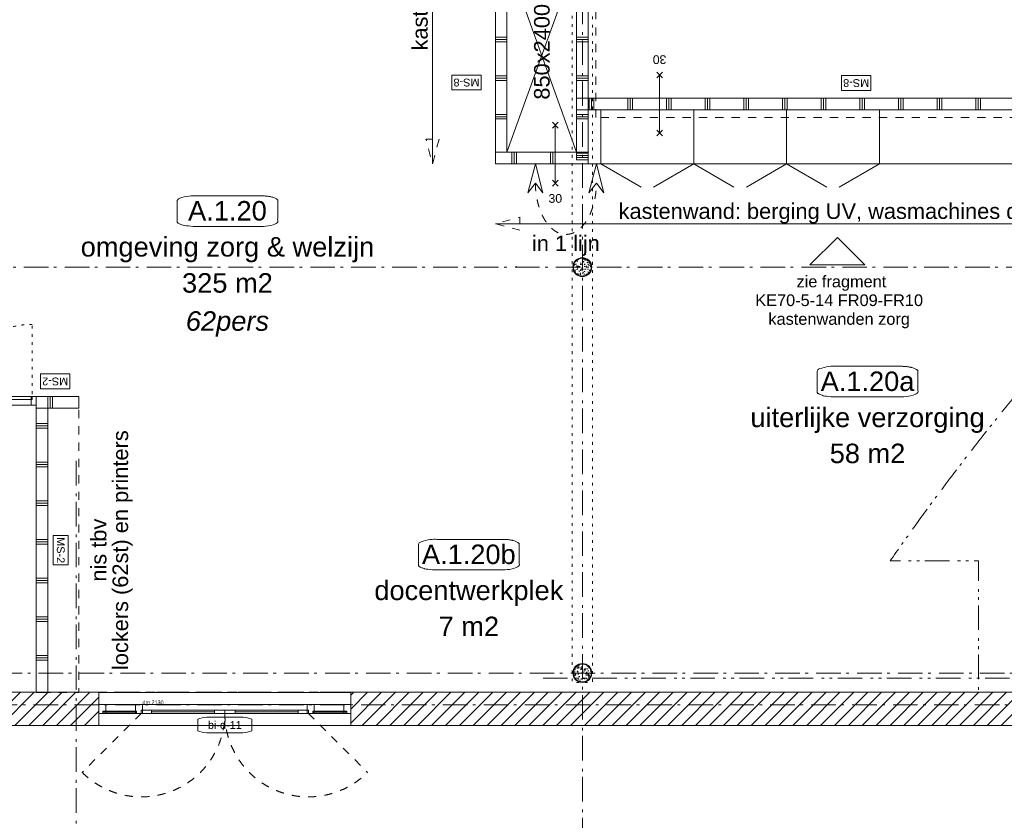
# Model space of a CAD drawing. Header units: millimetres. Extents: x -62314 to 79800, y -34032 to 28340.
# Tile 20 of 256: x -5362 to 7368, y 2870 to 13225. Entities that reach past the tile are written whole.
import ezdxf
from ezdxf.enums import TextEntityAlignment as Align

# ---------------------------------------------------------------- set-up
doc = ezdxf.new("R2010")
doc.units = ezdxf.units.MM
doc.header["$LTSCALE"] = 508
doc.header["$PDMODE"] = 1
doc.header["$PDSIZE"] = -2
for name, pattern in [('Dash Style-1', [0.41664, 0.20828, -0.20836]), ('Dash Style-5', [0.20828, 0.069425, -0.138855]), ('Dash Style-6', [1.04164, 0.625, -0.20828, 0.06943, -0.13893]), ('Dash Style-8', [1.25, 0.625, -0.20828, 0.06943, -0.13893, 0.06943, -0.13893])]:
    doc.linetypes.add(name, pattern=pattern)
for name, color, linetype, lineweight in [('(00) tekening-aanzicht dorpel', 7, 'Continuous', 0), ('(00) tekening-bovenliggend', 8, 'Dash Style-1', 0), ('(00) tekening-lijn draairichting', 7, 'Dash Style-1', 0), ('(00) tekening-merk kozijn', 40, 'Continuous', 0), ('(00) tekening-stippel dun', 8, 'Dash Style-1', 0), ('(00) tekening-stramien-algemeen', 7, 'Dash Style-6', 0), ('(00) tekening-verwijzing', 33, 'Fence_Line', 0), ('(00) tekst-algemeen', 8, 'Continuous', 0), ('(00) tekst-klein', 8, 'Continuous', 0), ('(00) tekst-ruimtenummer-algemeen', 8, 'Continuous', 0), ('(00) tekst-ruimtenummer-gradering', 8, 'Continuous', 0), ('(00) tekst-symbool', 8, 'Continuous', 0), ('(02) sloop-demarcatielijn', 5, 'Dash Style-1', 0), ('(04) bouwaanvraag-brandweer-bestaand-WBDBO', 142, 'Dash Style-1', 0), ('(04) bouwaanvraag-brandweer-WBDBO', 142, 'Dash Style-1', 0), ('(21) buitenwanden-bestaand', 7, 'Continuous', 0), ('(22) binnenwanden-X metal stud _', 92, 'Continuous', 0), ('(22) binnenwanden-X metal stud l', 92, 'Continuous', 0), ('(28) hoofddraagconstructie-bovenliggend', 1, 'Dash Style-5', 0), ('(8_) losse inventaris-(82) interieur', 1, 'Dash Style-1', 0), ('(__) constructies_materialen-q beton', 6, 'Continuous', 0), ('(__) constructies_materialen-Xh2 staalproducten', 1, 'Continuous', 0), ('None', 7, 'Continuous', 0)]:
    doc.layers.add(name, color=color, linetype=linetype, lineweight=lineweight)
doc.styles.add('Arial', font='Arial')
doc.styles.add('Arial Italic (italic)', font='Arial Italic')
doc.styles.add('Helvetica', font='Helvetica')
doc.linetypes.add('Fence_Line', pattern='A,0,[1,Fence_Line.shx,S=0.19685,R=0,X=0,Y=-0.441942],-5', length=5)
pattern_1 = [(0, (0, 0), (3e-14, -500), []), (0, (2e-15, -30), (3e-14, -500), []), (0, (4e-15, -60), (3e-14, -500), [])]
pattern_2 = [(90, (0, 0), (500, 0), []), (90, (30, 0), (500, 0), []), (90, (60, 0), (500, 0), [])]
pattern_3 = [(45, (0, 0), (-89.80256, 89.80256), [])]

# ---------------------------------------------------------------- blocks, each defined once
blk = doc.blocks.new('Group-4-1')
at = {"layer": 'None', "color": 17, "lineweight": 0, "transparency": 33554687}
for p, q in [((-162458, -28304), (-161558, -30804)), ((-161558, -28304), (-162458, -30804))]:
    blk.add_line(p, q, dxfattribs=at)
blk = doc.blocks.new('Group-5-1')
at = {"layer": '(22) binnenwanden-X metal stud _', "linetype": 'Continuous', "lineweight": 0, "transparency": 33554687}
h = blk.add_hatch(dxfattribs=at)
h.set_pattern_fill('(__) metal stud-_ 1_100', color=253, style=0, pattern_type=2)
h.set_pattern_definition(pattern_1)
h.paths.add_polyline_path([(-161558, -30904), (-161408, -30904), (-161408, -22223), (-161558, -22223)])
h = blk.add_hatch(dxfattribs=at)
h.set_pattern_fill('(__) metal stud-_ 1_100', color=253, style=0, pattern_type=2)
h.set_pattern_definition(pattern_1)
h.paths.add_polyline_path([(-162608, -30804), (-162458, -30804), (-162458, -28154), (-162608, -28154)])
h = blk.add_hatch(dxfattribs=at)
h.set_pattern_fill('(__) metal stud-_ 1_100', color=253, style=0, pattern_type=2)
h.set_pattern_definition(pattern_1)
h.paths.add_polyline_path([(-155243, -30804), (-155093, -30804), (-155093, -30254), (-155243, -30254)])
at = {"layer": '(22) binnenwanden-X metal stud l', "linetype": 'Continuous', "lineweight": 0, "transparency": 33554687}
h = blk.add_hatch(dxfattribs=at)
h.set_pattern_fill('(__) metal stud-_ 1_100-1', color=8, style=0, pattern_type=2)
h.set_pattern_definition(pattern_2)
h.paths.add_polyline_path([(-161558, -24704), (-161558, -24554), (-162608, -24554), (-162608, -24704)])
h = blk.add_hatch(dxfattribs=at)
h.set_pattern_fill('(__) metal stud-_ 1_100-1', color=8, style=0, pattern_type=2)
h.set_pattern_definition(pattern_2)
h.paths.add_polyline_path([(-161408, -28304), (-161408, -28154), (-162458, -28154), (-162458, -28304)])
h = blk.add_hatch(dxfattribs=at)
h.set_pattern_fill('(__) metal stud-_ 1_100-1', color=8, style=0, pattern_type=2)
h.set_pattern_definition(pattern_2)
h.paths.add_polyline_path([(-154329, -30254), (-154329, -30104), (-161558, -30104), (-161558, -30254)])
h = blk.add_hatch(dxfattribs=at)
h.set_pattern_fill('(__) metal stud-_ 1_100-1', color=8, style=0, pattern_type=2)
h.set_pattern_definition(pattern_2)
h.paths.add_polyline_path([(-161408, -30954), (-161408, -30804), (-162608, -30804), (-162608, -30954)])
h = blk.add_hatch(dxfattribs=at)
h.set_pattern_fill('(__) metal stud-_ 1_100-1', color=8, style=0, pattern_type=2)
h.set_pattern_definition(pattern_2)
h.paths.add_polyline_path([(-154479, -30954), (-154479, -30804), (-155243, -30804), (-155243, -30954)])
at = {"layer": '(22) binnenwanden-X metal stud _', "color": 7, "lineweight": 0, "transparency": 33554687, "flags": 128}
for points in [[(-161558, -30904), (-161408, -30904), (-161408, -22223), (-161558, -22223)], [(-162608, -30804), (-162458, -30804), (-162458, -28154), (-162608, -28154)], [(-155243, -30804), (-155093, -30804), (-155093, -30254), (-155243, -30254)]]:
    blk.add_lwpolyline(points, close=True, dxfattribs=at)
at = {"layer": '(22) binnenwanden-X metal stud l', "color": 7, "lineweight": 0, "transparency": 33554687, "flags": 128}
for points in [[(-161558, -24704), (-161558, -24554), (-162608, -24554), (-162608, -24704)], [(-161408, -28304), (-161408, -28154), (-162458, -28154), (-162458, -28304)], [(-154329, -30254), (-154329, -30104), (-161558, -30104), (-161558, -30254)], [(-161408, -30954), (-161408, -30804), (-162608, -30804), (-162608, -30954)], [(-154479, -30954), (-154479, -30804), (-155243, -30804), (-155243, -30954)]]:
    blk.add_lwpolyline(points, close=True, dxfattribs=at)
at = {"layer": '(8_) losse inventaris-(82) interieur', "color": 17, "lineweight": 0, "transparency": 33554687}
for p, q in [((-162537, -22272), (-161646, -24448)), ((-162537, -24448), (-161646, -22272)), ((-161558, -24554), (-162608, -24554))]:
    blk.add_line(p, q, dxfattribs=at)
at = {"layer": '(8_) losse inventaris-(82) interieur', "color": 17, "linetype": 'Continuous', "lineweight": 0, "transparency": 33554687}
for p, q in [((-163421, -24554), (-163421, -30954)), ((-162608, -24554), (-162908, -25074)), ((-161558, -25144), (-162608, -25144)), ((-161908, -27544), (-161908, -25144)), ((-161558, -27544), (-162608, -27546)), ((-162608, -28154), (-162908, -27635)), ((-161558, -28154), (-162608, -28154)), ((-161243, -30254), (-161243, -30954)), ((-160043, -30254), (-160043, -30954)), ((-158843, -30254), (-158843, -30954)), ((-157643, -30254), (-157643, -30954)), ((-155243, -30254), (-155243, -30954)), ((-161243, -30954), (-160724, -31254)), ((-160043, -30954), (-160563, -31254)), ((-160043, -30954), (-159524, -31254)), ((-158843, -30954), (-159363, -31254)), ((-158843, -30954), (-158324, -31254)), ((-157643, -30954), (-158163, -31254)), ((-154479, -31729), (-162608, -31729))]:
    blk.add_line(p, q, dxfattribs=at)
at = {"layer": '(8_) losse inventaris-(82) interieur', "color": 17, "linetype": 'Dash Style-1', "lineweight": 0, "transparency": 33554687}
for p, q in [((-161558, -25754), (-162608, -25754)), ((-161558, -26954), (-162608, -26954))]:
    blk.add_line(p, q, dxfattribs=at)
at = {"layer": '(8_) losse inventaris-(82) interieur', "color": 17, "lineweight": 0, "transparency": 33554687, "flags": 128}
for points in [[(-162537, -22272), (-161646, -22272), (-161646, -24448), (-162537, -24448)], [(-163506, -24872), (-163421, -24554), (-163336, -24872)], [(-163336, -30637), (-163421, -30954), (-163506, -30637)], [(-162290, -31814), (-162608, -31729), (-162290, -31644)], [(-154795, -31638), (-154479, -31729), (-154798, -31808)]]:
    blk.add_lwpolyline(points, close=True, dxfattribs=at)
at = {"layer": '(8_) losse inventaris-(82) interieur', "color": 17, "linetype": 'Continuous', "lineweight": 0, "transparency": 33554687, "flags": 128}
blk.add_lwpolyline([(-162608, -24554), (-162608, -30954), (-155243, -30954), (-155243, -30254), (-161558, -30254), (-161558, -24554)], close=True, dxfattribs=at)
blk.add_lwpolyline([(-162408, -26516, -0.414214), (-162341, -26449), (-162075, -26449, -0.414214), (-162008, -26516), (-162008, -26782, -0.414214), (-162075, -26849), (-162341, -26849, -0.414214), (-162408, -26782)], format="xyb", close=True, dxfattribs=at)
at = {"layer": 'None', "color": 17, "transparency": 33554687}
blk.add_blockref('Group-4-1', (0, 0), dxfattribs=at)
at = {"layer": '(00) tekst-algemeen', "color": 17, "transparency": 33554687, "insert": (-162108, -30124), "char_height": 201.7, "attachment_point": 1, "rotation": 90, "line_spacing_factor": 0.834288, "style": 'Helvetica'}
blk.add_mtext('850x2400', dxfattribs=at)
at = {"layer": '(8_) losse inventaris-(82) interieur', "color": 17, "transparency": 33554687, "char_height": 201.74, "rotation": 90, "line_spacing_factor": 0.834288, "style": 'Helvetica'}
for s, insert, attachment_point in [('ziekenhuisbed', (-162217, -23360), 2), ('kastenwand: berging/pantry', (-163685, -29488), 1)]:
    blk.add_mtext(s, dxfattribs=dict(at, insert=insert, attachment_point=attachment_point))
at = {"layer": '(8_) losse inventaris-(82) interieur', "color": 17, "transparency": 33554687, "insert": (-161015, -31465), "char_height": 201.74, "attachment_point": 1, "line_spacing_factor": 0.834288, "style": 'Helvetica'}
blk.add_mtext('kastenwand: berging UV, wasmachines droger', dxfattribs=at)
blk = doc.blocks.new('(00)-1-ruimtenummer-200')
at = {"layer": '(00) tekst-ruimtenummer-algemeen', "color": 17, "lineweight": 0, "transparency": 33554687}
blk.add_open_spline([(433, 618), (491, 618), (592, 600), (650, 570), (650, 420), (650, 271), (592, 241), (491, 223), (0, 223), (-491, 223), (-592, 241), (-650, 271), (-650, 420), (-650, 570), (-592, 600), (-491, 618), (-15, 618), (433, 618)], degree=2, knots=[0, 0, 0, 0.013296, 0.026591, 0.039887, 0.251662, 0.264958, 0.278253, 0.291549, 0.503324, 0.51662, 0.529915, 0.543211, 0.754986, 0.768281, 0.781577, 0.794873, 1, 1, 1], dxfattribs=at)
at = {"layer": 'None', "color": 7, "linetype": 'Continuous', "lineweight": 0}
blk.add_point((0, 0), dxfattribs=at)
at = {"layer": '(00) tekst-ruimtenummer-algemeen', "color": 17, "transparency": 33554687, "style": 'Arial'}
for tag, p in [('nummer', (0, 223)), ('naam', (0, -243)), ('oppervlak', (0, -710))]:
    blk.add_attdef(tag, text='', height=252, dxfattribs=at).set_placement(p, align=Align.BOTTOM_CENTER)
at = {"layer": '(00) tekst-ruimtenummer-gradering', "color": 17, "transparency": 33554687, "style": 'Arial Italic (italic)'}
blk.add_attdef('personen', text='', height=252, dxfattribs=at).set_placement((0, -875), align=Align.TOP_CENTER)
at = {"layer": 'None', "color": 0, "flags": 1}
blk.add_attdef('klasse', (-1353, -1668), '', height=252, dxfattribs=at)
blk = doc.blocks.new('00-merk kozijn')
at = {"layer": '(00) tekening-merk kozijn', "color": 2, "lineweight": 0, "transparency": 33554687, "flags": 128}
blk.add_lwpolyline([(233, 50, 0.105357), (349, 75), (350, 75), (350, 225), (349, 225, 0.105357), (233, 250), (-233, 250, 0.105357), (-349, 225), (-350, 225), (-350, 75), (-349, 75, 0.105357), (-233, 50)], format="xyb", close=True, dxfattribs=at)
at = {"layer": 'None', "color": 7, "linetype": 'Continuous', "lineweight": 0, "transparency": 33554687}
blk.add_point((0, 0), dxfattribs=at)
at = {"layer": '(00) tekening-merk kozijn', "color": 2, "transparency": 33554687, "style": 'Arial'}
blk.add_attdef('MERK', text='', height=101, dxfattribs=at).set_placement((0, 150), align=Align.MIDDLE_CENTER)
blk = doc.blocks.new('bi-b-01 plt')
at = {"layer": '(00) tekening-bovenliggend', "color": 17, "linetype": 'Dash Style-5', "lineweight": 0, "transparency": 33554687, "flags": 128}
for points in [[(52, -1044), (80, -1044, 0.393851), (978, -207), (980, -179), (980, -178, 0.017507), (982, -115), (982, -114), (52, -114)], [(1912, -1044), (1884, -1044, -0.393851), (986, -207), (984, -179), (984, -178, -0.017507), (982, -115), (982, -114), (1912, -114)]]:
    blk.add_lwpolyline(points, format="xyb", close=True, dxfattribs=at)
at = {"layer": 'None', "color": 17, "lineweight": 0, "transparency": 33554687, "flags": 128}
for points in [[(0, 0), (1964, 0), (1964, -114), (0, -114)], [(0, 0), (67, 0), (67, -114), (0, -114)], [(1897, 0), (1964, 0), (1964, -114), (1897, -114)], [(52, -74), (982, -74), (982, -114), (52, -114)], [(982, -74), (1912, -74), (1912, -114), (982, -114)]]:
    blk.add_lwpolyline(points, close=True, dxfattribs=at)
at = {"layer": '(00) tekening-merk kozijn', "color": 1, "transparency": 33554687}
ref = blk.add_blockref('00-merk kozijn', (982, -114), dxfattribs=dict(at, rotation=180))
ref.add_attrib('MERK', 'bi-b-01', dxfattribs={"color": 2, "transparency": 33554687, "height": 100.7, "style": 'Arial'}).set_placement((982, -264), align=Align.MIDDLE_CENTER)
blk = doc.blocks.new('Group-15-1')
at = {"layer": '(22) binnenwanden-X metal stud _', "linetype": 'Continuous', "lineweight": 0, "transparency": 33554687}
h = blk.add_hatch(dxfattribs=at)
h.set_pattern_fill('(__) metal stud-_ 1_100-1', color=8, style=0, pattern_type=2)
h.set_pattern_definition(pattern_2)
h.paths.add_polyline_path([(-168544, -34113), (-168544, -33963), (-167994, -33963), (-167994, -34113)])
h = blk.add_hatch(dxfattribs=at)
h.set_pattern_fill('(__) metal stud-_ 1_100', color=253, style=0, pattern_type=2)
h.set_pattern_definition(pattern_1)
h.paths.add_polyline_path([(-168394, -37790), (-168544, -37790), (-168544, -34113), (-168394, -34113)])
at = {"layer": '(22) binnenwanden-X metal stud _', "color": 7, "lineweight": 0, "transparency": 33554687, "flags": 128}
for points in [[(-168544, -34113), (-168544, -33963), (-167994, -33963), (-167994, -34113)], [(-168394, -37790), (-168544, -37790), (-168544, -34113), (-168394, -34113)]]:
    blk.add_lwpolyline(points, close=True, dxfattribs=at)
at = {"layer": '(8_) losse inventaris-(82) interieur', "color": 17, "lineweight": 0, "transparency": 33554687, "flags": 128}
blk.add_lwpolyline([(-168394, -34113), (-167994, -34113), (-167994, -37790), (-168394, -37790)], close=True, dxfattribs=at)
at = {"layer": 'None', "color": 17, "transparency": 33554687}
blk.add_blockref('Group-5-1', (0, 0), dxfattribs=at)
blk.add_blockref('(00)-1-ruimtenummer-200', (-166072, -31986), dxfattribs=at).add_auto_attribs({'nummer': 'A.1.20', 'naam': 'omgeving zorg & welzijn', 'oppervlak': '325 m2', 'personen': '62pers'})
at = {"layer": 'None', "color": 17, "transparency": 33554687, "rotation": 180}
blk.add_blockref('bi-b-01 plt', (-168544, -34077), dxfattribs=at)
at = {"layer": 'None', "color": 17, "transparency": 33554687}
ref = blk.add_blockref('(00)-1-ruimtenummer-200', (-157796, -34191), dxfattribs=at)
ref.add_attrib('nummer', 'A.1.20a', dxfattribs={"layer": '(00) tekst-ruimtenummer-algemeen', "color": 17, "transparency": 33554687, "height": 251.7, "style": 'Arial'}).set_placement((-157796, -33968), align=Align.BOTTOM_CENTER)
ref.add_attrib('naam', 'uiterlijke verzorging', dxfattribs={"layer": '(00) tekst-ruimtenummer-algemeen', "color": 17, "transparency": 33554687, "height": 251.72, "style": 'Arial'}).set_placement((-157796, -34435), align=Align.BOTTOM_CENTER)
ref.add_attrib('oppervlak', '58 m2', dxfattribs={"layer": '(00) tekst-ruimtenummer-algemeen', "color": 17, "transparency": 33554687, "height": 251.7, "style": 'Arial'}).set_placement((-157796, -34901), align=Align.BOTTOM_CENTER)
ref = blk.add_blockref('(00)-1-ruimtenummer-200', (-162951, -36429), dxfattribs=at)
ref.add_attrib('nummer', 'A.1.20b', dxfattribs={"layer": '(00) tekst-ruimtenummer-algemeen', "color": 17, "transparency": 33554687, "height": 251.7, "style": 'Arial'}).set_placement((-162951, -36206), align=Align.BOTTOM_CENTER)
ref.add_attrib('naam', 'docentwerkplek', dxfattribs={"layer": '(00) tekst-ruimtenummer-algemeen', "color": 17, "transparency": 33554687, "height": 251.72, "style": 'Arial'}).set_placement((-162951, -36672), align=Align.BOTTOM_CENTER)
ref.add_attrib('oppervlak', '7 m2', dxfattribs={"layer": '(00) tekst-ruimtenummer-algemeen', "color": 17, "transparency": 33554687, "height": 251.7, "style": 'Arial'}).set_placement((-162951, -37138), align=Align.BOTTOM_CENTER)
at = {"layer": '(8_) losse inventaris-(82) interieur', "color": 17, "transparency": 33554687, "insert": (-167839, -35951), "char_height": 201.74, "attachment_point": 2, "rotation": 90, "line_spacing_factor": 0.834288, "style": 'Helvetica'}
blk.add_mtext('nis tbv \\Plockers (62st) en printers', dxfattribs=at)
blk = doc.blocks.new('stadsmuur bestaand 01')
at = {"layer": '(21) buitenwanden-bestaand', "linetype": 'Continuous', "lineweight": 0, "transparency": 33554687}
h = blk.add_hatch(dxfattribs=at)
h.set_pattern_fill('Brick', style=0, pattern_type=2)
h.set_pattern_definition(pattern_3)
h.paths.add_polyline_path([(13232, 160), (13232, -270), (14678, -270), (14678, 160)])
h = blk.add_hatch(dxfattribs=at)
h.set_pattern_fill('Brick', style=0, pattern_type=2)
h.set_pattern_definition(pattern_3)
h.paths.add_polyline_path([(28230, -270), (28230, 160), (17936, 160), (17936, -270)])
at = {"layer": '(00) tekening-bovenliggend', "color": 17, "lineweight": 0, "transparency": 33554687, "flags": 128}
blk.add_lwpolyline([(17936, -270), (17936, 160), (14678, 160), (14678, -270), (17936, -270)], close=True, dxfattribs=at)
at = {"layer": '(21) buitenwanden-bestaand', "color": 1, "lineweight": 0, "transparency": 33554687, "flags": 128}
for points in [[(13232, 160), (13232, -270), (14678, -270), (14678, 160)], [(28230, -270), (28230, 160), (17936, 160), (17936, -270)]]:
    blk.add_lwpolyline(points, close=True, dxfattribs=at)
blk = doc.blocks.new('Group-29-1')
at = {"layer": '(04) bouwaanvraag-brandweer-WBDBO', "color": 1, "lineweight": 0, "transparency": 33554687}
for p, q in [((37.5, 412.5), (-37.5, 337.5)), ((37.5, 337.5), (-37.5, 412.5))]:
    blk.add_line(p, q, dxfattribs=at)
blk = doc.blocks.new('Group-30-1')
at = {"layer": '(04) bouwaanvraag-brandweer-WBDBO', "color": 1, "lineweight": 0, "transparency": 33554687}
for p, q in [((37.5, -412.5), (-37.5, -337.5)), ((37.5, -337.5), (-37.5, -412.5))]:
    blk.add_line(p, q, dxfattribs=at)
blk = doc.blocks.new('brand-30 wbdbo')
at = {"layer": '(04) bouwaanvraag-brandweer-WBDBO', "color": 1, "linetype": 'Continuous', "lineweight": 0, "transparency": 33554687}
blk.add_line((0, 375), (0, -375), dxfattribs=at)
at = {"layer": 'None', "color": 7, "linetype": 'Continuous', "lineweight": 0, "transparency": 33554687}
blk.add_point((0, 0), dxfattribs=at)
at = {"layer": '(04) bouwaanvraag-brandweer-WBDBO', "color": 1, "transparency": 33554687}
for name in ['Group-29-1', 'Group-30-1']:
    blk.add_blockref(name, (0, 0), dxfattribs=at)
at = {"layer": '(04) bouwaanvraag-brandweer-WBDBO', "color": 1, "transparency": 33554687, "insert": (0, -631), "char_height": 113.3, "attachment_point": 8, "line_spacing_factor": 0.962448, "style": 'Arial'}
blk.add_mtext('30', dxfattribs=at)
blk = doc.blocks.new('kolom 244.5x6.3-staal-beton')
at = {"layer": '(__) constructies_materialen-q beton', "linetype": 'Continuous', "lineweight": 0, "transparency": 33554687}
h = blk.add_hatch(dxfattribs=at)
h.set_pattern_fill('(__)q beton gewapend fijn 1_5', color=253, style=0, pattern_type=2)
h.set_pattern_definition([(95, (0, 0), (77.05, 64.654), [10.477, -115.252])])
h.paths.add_polyline_path([(115, 0), (115, -11), (113, -23), (111, -34), (107, -44), (102, -54), (96, -64), (89, -73), (82, -82), (73, -89), (64, -96), (54, -102), (44, -107), (34, -111), (23, -113), (11, -115), (0, -116), (-11, -115), (-23, -113), (-34, -111), (-44, -107), (-54, -102), (-64, -96), (-73, -89), (-82, -82), (-89, -73), (-96, -64), (-102, -54), (-107, -44), (-111, -34), (-113, -23), (-115, -11), (-116, 0), (-115, 11), (-113, 23), (-111, 34), (-107, 44), (-102, 54), (-96, 64), (-89, 73), (-82, 82), (-73, 89), (-64, 96), (-54, 102), (-44, 107), (-34, 111), (-23, 113), (-11, 115), (0, 115), (11, 115), (23, 113), (34, 111), (44, 107), (54, 102), (64, 96), (73, 89), (82, 82), (89, 73), (96, 64), (102, 54), (107, 44), (111, 34), (113, 23), (115, 11)])
h = blk.add_hatch(dxfattribs=at)
h.set_pattern_fill('(__)q beton gewapend fijn 1_5-1', color=8, style=0, pattern_type=2)
h.set_pattern_definition([(40, (0, 0), (-88.01, 60.6), [8.382, -92.202]), (145.45, (6.42, 5.39), (-10.957, 125.25), [8.905, -97.95]), (91.184, (-19.76, 19.76), (121.776, 89.074), [15.716, -172.88]), (141.636, (-9.61, 27.18), (-3.9, 188.55), [13.36, -146.924]), (36.18, (-19.76, 19.76), (-3.9, 188.55), [12.57, -138.3]), (66, (-4.94, 24.696), (98.736, 19.192), [10.477, -115.252]), (11, (-4.94, 24.7), (-47.597, 95.67), [8.382, -92.202]), (116.45, (3.29, 26.295), (51.14, 114.86), [8.905, -97.95]), (82.5, (0, 0), (-31.683, 34.085), [0.01, -277.224]), (82.5, (302.015, 2294.028), (-31.683, 34.0854), [0.011, -277.2237]), (82.5, (302.05, 2294.305), (-31.683, 34.0854), [0.011, -277.2237]), (82.5, (612.402, 4651.658), (-31.683, 34.08538), [0.011, -277.2237]), (82.5, (612.44, 4651.935), (-31.683, 34.08538), [0.011, -277.2237]), (52.5, (0, 0), (-12.974, 64.948), [0.01, -177.618]), (52.5, (825.335, 1075.597), (-12.9744, 64.9479), [0.011, -177.6175]), (52.5, (825.505, 1075.82), (-12.9744, 64.9479), [0.011, -177.6175]), (52.5, (2201.67, 2869.27), (-12.97435, 64.94785), [0.011, -177.6175]), (52.5, (2201.84, 2869.493), (-12.97435, 64.94785), [0.011, -177.6175]), (12.5, (-22.03, -22.03), (54.96, 50.5044), [0.01, -288.47]), (12.5, (844.31, 170.034), (54.9603, 50.5044), [0.011, -288.4695]), (12.5, (844.584, 170.095), (54.9603, 50.5044), [0.011, -288.4695]), (12.5, (3546.987, 769.203), (54.96032, 50.5044), [0.011, -288.4695]), (12.5, (3547.26, 769.264), (54.96032, 50.5044), [0.011, -288.4695]), (2.5, (-31.91, -31.91), (47.72, 67.497), [0.01, -220.436]), (2.5, (1120.5, 18.41), (47.72, 67.4973), [0.011, -220.436]), (2.5, (1120.78, 18.42), (47.72, 67.4973), [0.011, -220.436]), (2.5, (2957.37, 98.61), (47.7201, 67.4973), [0.011, -220.4356]), (2.5, (2957.65, 98.62), (47.7201, 67.4973), [0.011, -220.4356])])
h.paths.add_polyline_path([(115, 0), (115, -11), (113, -23), (111, -34), (107, -44), (102, -54), (96, -64), (89, -73), (82, -82), (73, -89), (64, -96), (54, -102), (44, -107), (34, -111), (23, -113), (11, -115), (0, -116), (-11, -115), (-23, -113), (-34, -111), (-44, -107), (-54, -102), (-64, -96), (-73, -89), (-82, -82), (-89, -73), (-96, -64), (-102, -54), (-107, -44), (-111, -34), (-113, -23), (-115, -11), (-116, 0), (-115, 11), (-113, 23), (-111, 34), (-107, 44), (-102, 54), (-96, 64), (-89, 73), (-82, 82), (-73, 89), (-64, 96), (-54, 102), (-44, 107), (-34, 111), (-23, 113), (-11, 115), (0, 115), (11, 115), (23, 113), (34, 111), (44, 107), (54, 102), (64, 96), (73, 89), (82, 82), (89, 73), (96, 64), (102, 54), (107, 44), (111, 34), (113, 23), (115, 11)])
at = {"layer": '(__) constructies_materialen-q beton', "color": 5, "lineweight": 0, "transparency": 33554687, "flags": 128}
blk.add_lwpolyline([(115, 0), (115, -11), (113, -23), (111, -34), (107, -44), (102, -54), (96, -64), (89, -73), (82, -82), (73, -89), (64, -96), (54, -102), (44, -107), (34, -111), (23, -113), (11, -115), (0, -116), (-11, -115), (-23, -113), (-34, -111), (-44, -107), (-54, -102), (-64, -96), (-73, -89), (-82, -82), (-89, -73), (-96, -64), (-102, -54), (-107, -44), (-111, -34), (-113, -23), (-115, -11), (-116, 0), (-115, 11), (-113, 23), (-111, 34), (-107, 44), (-102, 54), (-96, 64), (-89, 73), (-82, 82), (-73, 89), (-64, 96), (-54, 102), (-44, 107), (-34, 111), (-23, 113), (-11, 115), (0, 115), (11, 115), (23, 113), (34, 111), (44, 107), (54, 102), (64, 96), (73, 89), (82, 82), (89, 73), (96, 64), (102, 54), (107, 44), (111, 34), (113, 23), (115, 11)], close=True, dxfattribs=at)
at = {"layer": '(__) constructies_materialen-Xh2 staalproducten', "color": 3, "lineweight": 0, "transparency": 33554687, "flags": 128}
for points in [[(-123, 0, -0.414214), (0, 122, -0.414214), (122, 0, -0.414214), (0, -123, -0.414214)], [(-116, 0, -0.414214), (0, 115, -0.414214), (115, 0, -0.414214), (0, -116, -0.414214)]]:
    blk.add_lwpolyline(points, format="xyb", close=True, dxfattribs=at)
at = {"layer": 'None', "color": 7, "linetype": 'Continuous', "lineweight": 0, "transparency": 33554687}
blk.add_point((0, 0), dxfattribs=at)
blk = doc.blocks.new('Group-52-1')
at = {"layer": '(28) hoofddraagconstructie-bovenliggend', "color": 2, "lineweight": 0, "transparency": 33554687, "flags": 128}
blk.add_lwpolyline([(18370, 15531), (18630, 15531), (18630, -122), (18370, -122)], close=True, dxfattribs=at)
at = {"layer": 'None', "color": 17, "transparency": 33554687}
for p in [(18500, 5250), (18500, 0)]:
    blk.add_blockref('kolom 244.5x6.3-staal-beton', p, dxfattribs=at)
blk = doc.blocks.new('constructie laagbouw basis-blok a')
at = {"layer": 'None', "color": 17, "transparency": 33554687}
blk.add_blockref('Group-52-1', (0, 0), dxfattribs=at)
blk = doc.blocks.new('constructie laagbouw 01 totaal')
at = {"layer": 'None', "color": 17, "transparency": 33554687}
blk.add_blockref('constructie laagbouw basis-blok a', (-17192, -7733), dxfattribs=at)
blk = doc.blocks.new('blok B 01 (2D)')
at = {"layer": '(04) bouwaanvraag-brandweer-bestaand-WBDBO', "color": 6, "lineweight": 0, "transparency": 33554687}
for p, q in [((-809, 23163), (-3054, 31543)), ((5691, 24905), (-809, 23163))]:
    blk.add_line(p, q, dxfattribs=at)
blk = doc.blocks.new('Group-163-1')
at = {"layer": '(00) tekening-verwijzing', "color": 3, "linetype": 'Continuous', "lineweight": 0, "transparency": 33554687, "flags": 128}
blk.add_lwpolyline([(-157832, -32259), (-158186, -31905), (-158540, -32259)], close=True, dxfattribs=at)
at = {"layer": '(00) tekening-verwijzing', "color": 3, "insert": (-158163, -32741), "char_height": 151.03, "attachment_point": 5, "line_spacing_factor": 0.962448, "style": 'Arial'}
blk.add_mtext(' zie fragment \\PKE70-5-14 FR09-FR10\\Pkastenwanden zorg', dxfattribs=at)
blk = doc.blocks.new('MS 2 - 150mm _ geen')
at = {"layer": '(00) tekst-symbool', "color": 17, "lineweight": 0, "transparency": 33554687, "flags": 128}
blk.add_lwpolyline([(-190, 96), (190, 96), (190, -96), (-190, -96)], close=True, dxfattribs=at)
at = {"layer": '(00) tekst-symbool', "color": 17, "transparency": 33554687, "insert": (0, 0), "char_height": 100.9, "attachment_point": 5, "line_spacing_factor": 0.834288, "style": 'Helvetica'}
blk.add_mtext('MS-2', dxfattribs=at)
blk = doc.blocks.new('MS 8 - 150mm _ 30min _ 39db')
at = {"layer": '(00) tekst-symbool', "color": 17, "lineweight": 0, "transparency": 33554687, "flags": 128}
blk.add_lwpolyline([(-190, 96), (190, 96), (190, -96), (-190, -96)], close=True, dxfattribs=at)
at = {"layer": '(00) tekst-symbool', "color": 17, "transparency": 33554687, "insert": (0, 0), "char_height": 100.9, "attachment_point": 5, "line_spacing_factor": 0.834288, "style": 'Helvetica'}
blk.add_mtext('MS-8', dxfattribs=at)
blk = doc.blocks.new('Group-165-1')
at = {"layer": 'None', "color": 17, "transparency": 33554687}
for name, p, rotation in [('MS 8 - 150mm _ 30min _ 39db', (-162981, -29902), 180), ('MS 8 - 150mm _ 30min _ 39db', (-157943, -29909), 180), ('MS 2 - 150mm _ geen', (-168299, -33768), 180), ('MS 2 - 150mm _ geen', (-168228, -35951), 270)]:
    blk.add_blockref(name, p, dxfattribs=dict(at, rotation=rotation))
blk = doc.blocks.new('Group-172-1')
at = {"layer": '(00) tekening-aanzicht dorpel', "color": 17, "lineweight": 0, "transparency": 33554687, "flags": 128}
blk.add_lwpolyline([(-167735, -37790), (-164477, -37790), (-164477, -38220), (-167735, -38220)], close=True, dxfattribs=at)
at = {"layer": '(00) tekening-lijn draairichting', "color": 17, "lineweight": 0, "transparency": 33554687}
for p, q in [((-167186, -38062), (-167949, -38825)), ((-165026, -38062), (-164262, -38825))]:
    blk.add_line(p, q, dxfattribs=at)
for centre, start, end in [((-167186, -38062), 225, 0), ((-165026, -38062), 180, 315)]:
    blk.add_arc(centre, 1080, start, end, dxfattribs=at)
at = {"layer": 'None', "color": 17, "lineweight": 0, "transparency": 33554687}
for p, q in [((-167683, -38047), (-167683, -38062)), ((-167246, -38047), (-167246, -38062)), ((-166238, -38042), (-167053, -38042)), ((-165973, -38042), (-165158, -38042)), ((-164966, -38047), (-164966, -38062)), ((-164529, -38047), (-164529, -38062))]:
    blk.add_line(p, q, dxfattribs=at)
at = {"layer": 'None', "color": 17, "lineweight": 0, "transparency": 33554687, "flags": 128}
for points in [[(-167735, -37948), (-164477, -37948), (-164477, -38062), (-167735, -38062)], [(-167735, -37948), (-167645, -37948), (-167645, -38062), (-167735, -38062)], [(-167683, -38035), (-167246, -38035), (-167246, -38047), (-167683, -38047)], [(-167261, -37948), (-167171, -37948), (-167171, -38062), (-167261, -38062)], [(-167186, -38022), (-166106, -38022), (-166106, -38062), (-167186, -38062)], [(-167053, -38022), (-166238, -38022), (-166238, -38062), (-167053, -38062)], [(-166106, -38022), (-165026, -38022), (-165026, -38062), (-166106, -38062)], [(-165973, -38022), (-165158, -38022), (-165158, -38062), (-165973, -38062)], [(-165041, -37948), (-164951, -37948), (-164951, -38062), (-165041, -38062)], [(-164966, -38035), (-164529, -38035), (-164529, -38047), (-164966, -38047)], [(-164567, -37948), (-164477, -37948), (-164477, -38062), (-164567, -38062)]]:
    blk.add_lwpolyline(points, close=True, dxfattribs=at)
at = {"layer": '(00) tekening-merk kozijn', "color": 1, "transparency": 33554687}
ref = blk.add_blockref('00-merk kozijn', (-166106, -38062), dxfattribs=dict(at, rotation=180))
ref.add_attrib('MERK', 'bi-d-11', dxfattribs={"color": 2, "transparency": 33554687, "height": 100.7, "style": 'Arial'}).set_placement((-166106, -38212), align=Align.MIDDLE_CENTER)
at = {"layer": '(00) tekst-klein', "color": 17, "insert": (-167171, -37946), "char_height": 50.3, "attachment_point": 7, "line_spacing_factor": 0.962448, "style": 'Arial'}
blk.add_mtext('dm 2130', dxfattribs=at)
blk = doc.blocks.new('pijl 1-100')
at = {"layer": '(00) tekening-stippel dun', "color": 1, "linetype": 'Continuous', "lineweight": 0, "transparency": 33554687, "flags": 128}
blk.add_lwpolyline([(-97, 375), (0, 0), (97, 375), (0, 250), (-97, 375)], dxfattribs=at)
blk = doc.blocks.new('Group-173-1')
at = {"layer": '(00) tekening-stippel dun', "color": 2, "lineweight": 0, "transparency": 33554687}
blk.add_open_spline([(-162091, -31204), (-162089, -31378), (-161985, -31686), (-161802, -31867), (-161590, -31867), (-161407, -31686), (-161303, -31378), (-161301, -31204)], degree=2, knots=[0, 0, 0, 0.163179, 0.33159, 0.5, 0.66841, 0.836821, 1, 1, 1], dxfattribs=at)
at = {"layer": 'None', "color": 17, "transparency": 33554687, "rotation": 180}
for p in [(-162091, -30954), (-161301, -30954)]:
    blk.add_blockref('pijl 1-100', p, dxfattribs=at)
at = {"layer": '(00) tekst-klein', "color": 17, "transparency": 33554687, "insert": (-162135, -31882), "char_height": 201.7, "attachment_point": 1, "line_spacing_factor": 0.834288, "style": 'Helvetica'}
blk.add_mtext('in 1 lijn', dxfattribs=at)

msp = doc.modelspace()

# ---------------------------------------------------------------- linework, layer by layer
at = {"layer": '(00) tekening-stramien-algemeen', "color": 2, "lineweight": 0, "transparency": 33554687}
for p, q in [((1913.04, 23010.29), (1913.04, 638.19)), ((57450, 10024.85), (-21063.27, 10024.85)), ((-4633.28, 7518.47), (-4633.28, -7992.99)), ((18483.04, 4774.85), (-21063.27, 4774.85)), ((79800, 4524.85), (-21063.27, 4524.85)), ((79800, 4365.03), (-21063.27, 4365.03))]:
    msp.add_line(p, q, dxfattribs=at)
at = {"layer": '(02) sloop-demarcatielijn', "color": 6, "linetype": 'Dash Style-8', "lineweight": 0, "transparency": 33554687}
msp.add_line((1404.47, 4708.66), (10976.68, 4708.66), dxfattribs=at)
at = {"layer": '(02) sloop-demarcatielijn', "color": 6, "linetype": 'Dash Style-8', "lineweight": 0, "transparency": 33554687, "flags": 128}
msp.add_lwpolyline([(18376.04, 17052.15, 0.12481152), (5892.49, 6225.03), (7035.89, 6225.03), (7035.89, 4525.03)], format="xyb", dxfattribs=at)
at = {"layer": 'None', "color": 17, "lineweight": 0, "transparency": 33554687}
msp.add_open_spline([(1055.02, 10035.15), (1055, 10032.58), (1055, 10027.42), (1055.02, 10024.85), (1055.02, 10030), (1055.02, 10035.15)], degree=2, knots=[0, 0, 0, 0.2497423, 0.49948462, 0.49948462, 1, 1, 1], dxfattribs=at)

# ---------------------------------------------------------------- block references
at = {"layer": 'None', "color": 17, "transparency": 33554687}
for name, p, rotation in [('blok B 01 (2D)', (-3125.94, -10622.93), 344.9999999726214), ('brand-30 wbdbo', (2911.2, 12135.45), 180)]:
    msp.add_blockref(name, p, dxfattribs=dict(at, rotation=rotation))
for name, p in [('constructie laagbouw 01 totaal', (604.57, 12507.88)), ('Group-15-1', (163395.98, 42314.6)), ('Group-165-1', (163395.98, 42314.6)), ('brand-30 wbdbo', (1563.04, 11485.69)), ('Group-173-1', (163395.98, 42314.6)), ('Group-163-1', (163395.98, 42314.6)), ('stadsmuur bestaand 01', (-19016.53, 4364.85)), ('Group-172-1', (163395.98, 42314.6))]:
    msp.add_blockref(name, p, dxfattribs=at)

doc.saveas('drawing.dxf')
